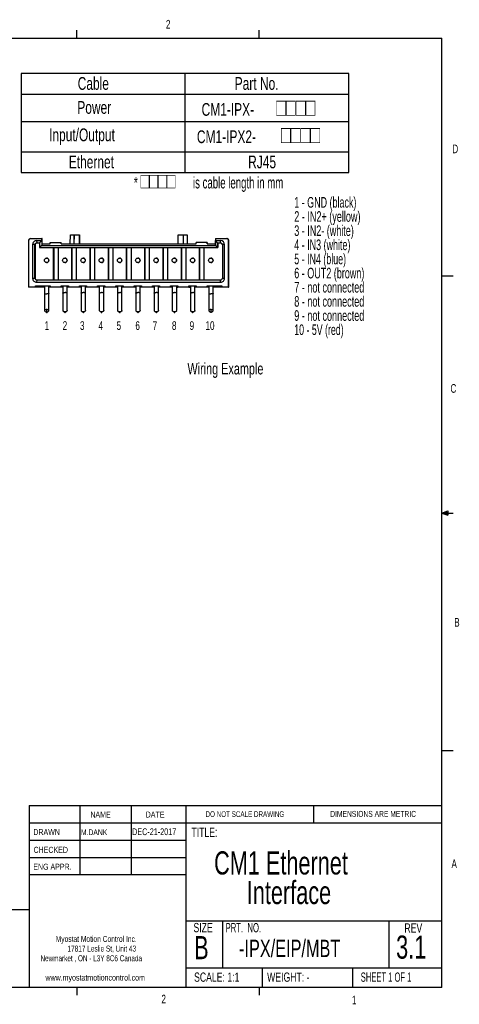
# Model space of a CAD drawing. Extents: x 11 to 421, y 5 to 275.
# Tile 17 of 17: x 300 to 421, y 5 to 275. Entities that reach past the tile are written whole.
import ezdxf
from ezdxf.enums import TextEntityAlignment as Align

# ---------------------------------------------------------------- set-up
doc = ezdxf.new("R2010")
doc.units = 0
doc.layers.get('0').update_dxf_attribs({"linetype": 'CONTINUOUS'})

# ---------------------------------------------------------------- blocks, each defined once
blk = doc.blocks.new('SW_NOTE_0')
at = {"color": 0, "linetype": 'CONTINUOUS'}
for s, width, p in [('1 - GND (black)', 0.63, (0, 0)), ('2 - IN2+ (yellow)', 0.638235, (0, -3.88)), ('3 - IN2- (white)', 0.634375, (0, -7.76)), ('4 - IN3 (white)', 0.63, (0, -11.64)), ('5 - IN4 (blue)', 0.625, (0, -15.52)), ('6 - OUT2 (brown)', 0.634375, (0, -19.4)), ('7 - not connected', 0.638235, (0, -23.28)), ('8 - not connected', 0.638235, (0, -27.16)), ('9 - not connected', 0.638235, (0, -31.04)), ('10 - 5V (red)', 0.619231, (0, -34.92))]:
    blk.add_text(s, height=2.9104, dxfattribs=dict(at, width=width)).set_placement(p, align=Align.BOTTOM_LEFT)
blk = doc.blocks.new('SW_NOTE_1')
at = {"color": 0, "linetype": 'CONTINUOUS'}
for s, height, width, p in [('□□□□', 4.233, 0.7, (1.86, -0.31)), ('*', 3.17, 0.7, (0, 0)), (' is cable length in mm', 3.175, 0.620455, (15.5, 0))]:
    blk.add_text(s, height=height, dxfattribs=dict(at, width=width)).set_placement(p, align=Align.BOTTOM_LEFT)
blk = doc.blocks.new('SW_NOTE_2')
at = {"color": 0, "linetype": 'CONTINUOUS'}
for s, width, p in [('Myostat Motion Control Inc.', 0.661111, (0, 0)), ('17817 Leslie St, Unit 43', 0.641667, (3.23, -2.65)), ('Newmarket , ON - L3Y 8C6 Canada', 0.632258, (-4.18, -5.3)), ('www.myostatmotioncontrol.com', 0.7, (-2.82, -10.6))]:
    blk.add_text(s, height=1.651, dxfattribs=dict(at, width=width)).set_placement(p, align=Align.BOTTOM_LEFT)
blk = doc.blocks.new('SW_NOTE_4')
at = {"color": 0, "linetype": 'CONTINUOUS', "width": 0.7}
for s, p in [('CM1 Ethernet', (0, 0)), ('Interface', (8.96, -8.11))]:
    blk.add_text(s, height=6.35, dxfattribs=at).set_placement(p, align=Align.BOTTOM_LEFT)
blk = doc.blocks.new('SW_TABLEANNOTATION_0')
at = {"color": 0, "linetype": 'CONTINUOUS'}
for p, q in [((0, 0), (0, -27.19)), ((89.76, 0), (0, 0)), ((44.88, 0), (44.88, -27.19)), ((89.76, -27.19), (89.76, 0)), ((0, -5.67), (89.76, -5.67)), ((0, -13.17), (89.76, -13.17)), ((0, -21.52), (89.76, -21.52)), ((0, -27.19), (89.76, -27.19))]:
    blk.add_line(p, q, dxfattribs=at)
at = {"color": 0, "linetype": 'CONTINUOUS', "width": 0.7}
for s, height, p in [('Cable', 3.5, (15.48, -5.53)), ('Part No.', 3.5, (58.5, -5.53)), ('Power', 3.5, (15.37, -12.11)), ('CM1-IPX-', 3.5, (49.43, -12.65)), ('□□□□', 4.763, (69.86, -13.02)), ('Input/Output', 3.5, (7.63, -19.61)), ('CM1-IPX2-', 3.5, (48.14, -20.14)), ('□□□□', 4.763, (71.15, -20.52)), ('Ethernet', 3.5, (13.03, -27.05)), ('RJ45', 3.5, (62.19, -27.05))]:
    blk.add_text(s, height=height, dxfattribs=at).set_placement(p, align=Align.BOTTOM_LEFT)

msp = doc.modelspace()

# ---------------------------------------------------------------- linework, layer by layer
at = {"color": 7, "linetype": 'CONTINUOUS'}
for p, q in [((15.9068, 270.3087), (415.9568, 270.3087)), ((315.9379, 270.3087), (315.9379, 272.4626)), ((365.9442, 270.3087), (365.9442, 272.4626)), ((415.9568, 9.9587), (415.9568, 270.3087)), ((314.1936, 213.8434), (314.2026, 216.3434)), ((314.2026, 216.3434), (315.2026, 216.3434)), ((315.2026, 216.3434), (315.1936, 213.8434)), ((315.2014, 213.8434), (315.2066, 216.3434)), ((315.2066, 216.3434), (315.2026, 216.3434)), ((315.2066, 216.3434), (316.7066, 216.3434)), ((316.7066, 216.3434), (316.7013, 213.8434)), ((316.7091, 216.3434), (316.7066, 216.3434)), ((316.7091, 213.8434), (316.7091, 216.3434)), ((343.7011, 213.8434), (343.7064, 216.3434)), ((343.7064, 216.3434), (345.2023, 216.3434)), ((345.1934, 213.8434), (345.2023, 216.3434)), ((345.2023, 216.3434), (346.2023, 216.3434)), ((346.2023, 216.3434), (346.1934, 213.8434)), ((346.2088, 216.3434), (346.2023, 216.3434)), ((346.2088, 216.3434), (346.2088, 213.8434)), ((302.7663, 214.8434), (302.7663, 201.9434)), ((303.2663, 215.3434), (306.3662, 215.3434)), ((303.8663, 213.6434), (303.8663, 204.4434)), ((304.4687, 213.6434), (303.8663, 213.6434)), ((304.4687, 204.4434), (304.4687, 213.6434)), ((304.4687, 213.6434), (304.5232, 213.6434)), ((304.5232, 213.6434), (304.5232, 204.4434)), ((304.9663, 214.7434), (306.3662, 214.7434)), ((304.9663, 214.7434), (304.9687, 214.1434)), ((304.9687, 214.1434), (305.7687, 214.1434)), ((306.3662, 214.7434), (305.7687, 214.1434)), ((305.7687, 214.1434), (305.7687, 212.8434)), ((306.3662, 213.4434), (305.7687, 212.8434)), ((306.3662, 214.7434), (306.3662, 215.3434)), ((306.4366, 215.3434), (306.3662, 215.3434)), ((306.3662, 214.7434), (306.3662, 213.8434)), ((306.3662, 213.8434), (306.3662, 213.4434)), ((306.3662, 213.8434), (308.6662, 213.8434)), ((306.3662, 213.4434), (353.9658, 213.4434)), ((306.4366, 213.8434), (306.4366, 215.3434)), ((308.6662, 214.2034), (311.6662, 214.2034)), ((308.6662, 213.8434), (308.6662, 214.2034)), ((311.6662, 213.8434), (311.6662, 214.2034)), ((311.6888, 214.2034), (311.6662, 214.2034)), ((311.6662, 213.8434), (348.6659, 213.8434)), ((311.6888, 213.8434), (311.6888, 214.2034)), ((348.6659, 213.8434), (348.6659, 214.2034)), ((351.6659, 214.2034), (348.6659, 214.2034)), ((351.6659, 214.2034), (351.6659, 213.8434)), ((351.6659, 214.2034), (351.6884, 214.2034)), ((351.6659, 213.8434), (353.9658, 213.8434)), ((351.6884, 213.8434), (351.6884, 214.2034)), ((353.9658, 215.3434), (353.9658, 214.7434)), ((353.9658, 215.3434), (357.0658, 215.3434)), ((353.9658, 214.7434), (355.3658, 214.7434)), ((354.5683, 214.1434), (353.9658, 214.7434)), ((353.9658, 213.8434), (353.9658, 214.7434)), ((353.9658, 213.4434), (353.9658, 213.8434)), ((353.9658, 213.4434), (354.5683, 212.8434)), ((354.5683, 214.1434), (355.3683, 214.1434)), ((354.5683, 212.8434), (354.5683, 214.1434)), ((354.6228, 214.1434), (354.6228, 212.8434)), ((355.3683, 214.1434), (355.3658, 214.7434)), ((356.4658, 213.6434), (355.8683, 213.6434)), ((355.8683, 213.6434), (355.8683, 204.4434)), ((356.4658, 204.4434), (356.4658, 213.6434)), ((357.0658, 215.3434), (357.1362, 215.3434)), ((357.5658, 201.9434), (357.5658, 214.8434)), ((357.6362, 214.8434), (357.5658, 214.8434)), ((357.6362, 211.6434), (357.6362, 214.8434)), ((305.7687, 212.8434), (354.5683, 212.8434)), ((309.6232, 203.9434), (309.6232, 212.8434)), ((309.6313, 212.8434), (309.6313, 203.9434)), ((310.8232, 212.8434), (310.8232, 203.9434)), ((314.6231, 203.9434), (314.6231, 212.8434)), ((314.6313, 212.8434), (314.6313, 203.9434)), ((315.8231, 212.8434), (315.8231, 203.9434)), ((319.6231, 203.9434), (319.6231, 212.8434)), ((319.6312, 212.8434), (319.6312, 203.9434)), ((320.8231, 212.8434), (320.8231, 203.9434)), ((324.623, 203.9434), (324.623, 212.8434)), ((324.6312, 212.8434), (324.6312, 203.9434)), ((325.823, 212.8434), (325.823, 203.9434)), ((329.623, 203.9434), (329.623, 212.8434)), ((329.6311, 212.8434), (329.6311, 203.9434)), ((330.823, 212.8434), (330.823, 203.9434)), ((334.623, 203.9434), (334.623, 212.8434)), ((334.6311, 212.8434), (334.6311, 203.9434)), ((335.823, 212.8434), (335.823, 203.9434)), ((339.6229, 203.9434), (339.6229, 212.8434)), ((339.6311, 212.8434), (339.6311, 203.9434)), ((340.8229, 212.8434), (340.8229, 203.9434)), ((344.6229, 203.9434), (344.6229, 212.8434)), ((344.631, 212.8434), (344.631, 203.9434)), ((345.8229, 212.8434), (345.8229, 203.9434)), ((349.6228, 203.9434), (349.6228, 212.8434)), ((349.631, 212.8434), (349.631, 203.9434)), ((350.8228, 212.8434), (350.8228, 203.9434)), ((354.5683, 212.8434), (354.6228, 212.8434)), ((357.6334, 202.3434), (357.6334, 211.6434)), ((357.6334, 211.6434), (357.6362, 211.6434)), ((307.7232, 209.9434), (307.6906, 209.9434)), ((307.6906, 208.7434), (307.7232, 208.7434)), ((312.7231, 209.9434), (312.6906, 209.9434)), ((312.6906, 208.7434), (312.7231, 208.7434)), ((317.7231, 209.9434), (317.6906, 209.9434)), ((317.6906, 208.7434), (317.7231, 208.7434)), ((322.7231, 209.9434), (322.6905, 209.9434)), ((322.6905, 208.7434), (322.7231, 208.7434)), ((327.723, 209.9434), (327.6905, 209.9434)), ((327.6905, 208.7434), (327.723, 208.7434)), ((332.723, 209.9434), (332.6904, 209.9434)), ((332.6904, 208.7434), (332.723, 208.7434)), ((337.7229, 209.9434), (337.6904, 209.9434)), ((337.6904, 208.7434), (337.7229, 208.7434)), ((342.7229, 209.9434), (342.6904, 209.9434)), ((342.6904, 208.7434), (342.7229, 208.7434)), ((347.7229, 209.9434), (347.6903, 209.9434)), ((347.6903, 208.7434), (347.7229, 208.7434)), ((352.7228, 209.9434), (352.6903, 209.9434)), ((352.6903, 208.7434), (352.7228, 208.7434)), ((303.8663, 204.4434), (304.4687, 204.4434)), ((304.5232, 204.4434), (304.4687, 204.4434)), ((304.9687, 203.9434), (304.9663, 203.3434)), ((304.9663, 203.3434), (355.3658, 203.3434)), ((355.3683, 203.9434), (304.9687, 203.9434)), ((355.3658, 203.3434), (355.3683, 203.9434)), ((355.8683, 204.4434), (356.4658, 204.4434)), ((415.9568, 205.1124), (419.1318, 205.1124)), ((304.6663, 201.9434), (302.7663, 201.9434)), ((304.6663, 202.3434), (308.6662, 202.3434)), ((304.6663, 201.9434), (304.6663, 202.3434)), ((306.6744, 201.9434), (304.6663, 201.9434)), ((306.6744, 202.3434), (306.6744, 201.9434)), ((306.6959, 201.9434), (306.6744, 201.9434)), ((306.6959, 202.3434), (306.6959, 201.9434)), ((306.9273, 201.9434), (306.6959, 201.9434)), ((306.9273, 201.9434), (306.9273, 202.3434)), ((306.9493, 201.9434), (306.9273, 201.9434)), ((306.9493, 202.3434), (306.9493, 201.9434)), ((307.1391, 202.3434), (307.1391, 200.3427)), ((308.3391, 200.344), (308.3391, 202.3434)), ((308.5273, 202.3434), (308.5273, 201.9434)), ((308.6662, 201.9434), (308.5273, 201.9434)), ((308.6662, 202.3434), (308.6662, 201.9434)), ((311.6662, 201.9434), (308.6662, 201.9434)), ((311.6662, 202.3434), (313.6662, 202.3434)), ((311.6662, 201.9434), (311.6662, 202.3434)), ((311.6959, 201.9434), (311.6662, 201.9434)), ((311.6959, 202.3434), (311.6959, 201.9434)), ((311.9272, 201.9434), (311.6959, 201.9434)), ((311.9272, 201.9434), (311.9272, 202.3434)), ((311.9493, 201.9434), (311.9272, 201.9434)), ((311.9493, 202.3434), (311.9493, 201.9434)), ((312.139, 202.3434), (312.139, 200.344)), ((313.339, 200.3427), (313.339, 202.3434)), ((313.5272, 202.3434), (313.5272, 201.9434)), ((313.6662, 201.9434), (313.5272, 201.9434)), ((313.6662, 202.3434), (313.6662, 201.9434)), ((316.6662, 201.9434), (313.6662, 201.9434)), ((316.6662, 202.3434), (318.6661, 202.3434)), ((316.6662, 201.9434), (316.6662, 202.3434)), ((316.6959, 201.9434), (316.6662, 201.9434)), ((316.6959, 202.3434), (316.6959, 201.9434)), ((316.9272, 201.9434), (316.6959, 201.9434)), ((316.9272, 201.9434), (316.9272, 202.3434)), ((316.9493, 201.9434), (316.9272, 201.9434)), ((316.9493, 202.3434), (316.9493, 201.9434)), ((317.139, 202.3434), (317.139, 200.344)), ((318.339, 200.3427), (318.339, 202.3434)), ((318.5272, 202.3434), (318.5272, 201.9434)), ((318.6661, 201.9434), (318.5272, 201.9434)), ((318.6661, 202.3434), (318.6661, 201.9434)), ((321.6661, 201.9434), (318.6661, 201.9434)), ((321.6661, 202.3434), (323.6661, 202.3434)), ((321.6661, 201.9434), (321.6661, 202.3434)), ((321.6958, 201.9434), (321.6661, 201.9434)), ((321.6958, 202.3434), (321.6958, 201.9434)), ((321.9271, 201.9434), (321.6958, 201.9434)), ((321.9271, 201.9434), (321.9271, 202.3434)), ((321.9492, 201.9434), (321.9271, 201.9434)), ((321.9492, 202.3434), (321.9492, 201.9434)), ((322.1389, 202.3434), (322.1389, 200.344)), ((323.3389, 200.3427), (323.3389, 202.3434)), ((323.5271, 202.3434), (323.5271, 201.9434)), ((323.6661, 201.9434), (323.5271, 201.9434)), ((323.6661, 202.3434), (323.6661, 201.9434)), ((326.6661, 201.9434), (323.6661, 201.9434)), ((326.6661, 202.3434), (328.6661, 202.3434)), ((326.6661, 201.9434), (326.6661, 202.3434)), ((326.6958, 201.9434), (326.6661, 201.9434)), ((326.6958, 202.3434), (326.6958, 201.9434)), ((326.9271, 201.9434), (326.6958, 201.9434)), ((326.9271, 201.9434), (326.9271, 202.3434)), ((326.9492, 201.9434), (326.9271, 201.9434)), ((326.9492, 202.3434), (326.9492, 201.9434)), ((327.1389, 202.3434), (327.1389, 200.344)), ((328.3389, 200.3427), (328.3389, 202.3434)), ((328.5271, 202.3434), (328.5271, 201.9434)), ((328.6661, 201.9434), (328.5271, 201.9434)), ((328.6661, 202.3434), (328.6661, 201.9434)), ((331.666, 201.9434), (328.6661, 201.9434)), ((331.666, 202.3434), (333.666, 202.3434)), ((331.666, 201.9434), (331.666, 202.3434)), ((331.6957, 201.9434), (331.666, 201.9434)), ((331.6957, 202.3434), (331.6957, 201.9434)), ((331.9271, 201.9434), (331.6957, 201.9434)), ((331.9271, 201.9434), (331.9271, 202.3434)), ((331.9491, 201.9434), (331.9271, 201.9434)), ((331.9491, 202.3434), (331.9491, 201.9434)), ((332.1389, 202.3434), (332.1389, 200.344)), ((333.3389, 200.3427), (333.3389, 202.3434)), ((333.527, 202.3434), (333.527, 201.9434)), ((333.666, 201.9434), (333.527, 201.9434)), ((333.666, 202.3434), (333.666, 201.9434)), ((336.666, 201.9434), (333.666, 201.9434)), ((336.666, 202.3434), (338.666, 202.3434)), ((336.666, 201.9434), (336.666, 202.3434)), ((336.6957, 201.9434), (336.666, 201.9434)), ((336.6957, 202.3434), (336.6957, 201.9434)), ((336.927, 201.9434), (336.6957, 201.9434)), ((336.927, 201.9434), (336.927, 202.3434)), ((336.9491, 201.9434), (336.927, 201.9434)), ((336.9491, 202.3434), (336.9491, 201.9434)), ((337.1388, 202.3434), (337.1388, 200.344)), ((338.3388, 200.3427), (338.3388, 202.3434)), ((338.527, 202.3434), (338.527, 201.9434)), ((338.666, 201.9434), (338.527, 201.9434)), ((338.666, 202.3434), (338.666, 201.9434)), ((341.6659, 201.9434), (338.666, 201.9434)), ((341.6659, 202.3434), (343.6659, 202.3434)), ((341.6659, 201.9434), (341.6659, 202.3434)), ((341.6956, 201.9434), (341.6659, 201.9434)), ((341.6956, 202.3434), (341.6956, 201.9434)), ((341.927, 201.9434), (341.6956, 201.9434)), ((341.927, 201.9434), (341.927, 202.3434)), ((341.9491, 201.9434), (341.927, 201.9434)), ((341.9491, 202.3434), (341.9491, 201.9434)), ((342.1388, 202.3434), (342.1388, 200.344)), ((343.3388, 200.3427), (343.3388, 202.3434)), ((343.527, 202.3434), (343.527, 201.9434)), ((343.527, 201.9434), (343.6659, 201.9434)), ((343.6659, 202.3434), (343.6659, 201.9434)), ((346.6659, 201.9434), (343.6659, 201.9434)), ((346.6659, 202.3434), (348.6659, 202.3434)), ((346.6659, 201.9434), (346.6659, 202.3434)), ((346.6956, 201.9434), (346.6659, 201.9434)), ((346.6956, 202.3434), (346.6956, 201.9434)), ((346.6956, 201.9434), (346.9269, 201.9434)), ((346.9269, 201.9434), (346.9269, 202.3434)), ((346.949, 201.9434), (346.9269, 201.9434)), ((346.949, 202.3434), (346.949, 201.9434)), ((347.1387, 202.3434), (347.1387, 200.344)), ((348.3387, 200.3427), (348.3387, 202.3434)), ((348.5269, 202.3434), (348.5269, 201.9434)), ((348.6659, 201.9434), (348.5269, 201.9434)), ((348.6659, 202.3434), (348.6659, 201.9434)), ((351.6659, 201.9434), (348.6659, 201.9434)), ((351.6659, 202.3434), (355.6658, 202.3434)), ((351.6659, 201.9434), (351.6659, 202.3434)), ((351.6956, 201.9434), (351.6659, 201.9434)), ((351.6956, 202.3434), (351.6956, 201.9434)), ((351.9269, 201.9434), (351.6956, 201.9434)), ((351.9269, 201.9434), (351.9269, 202.3434)), ((351.949, 201.9434), (351.9269, 201.9434)), ((351.949, 201.9434), (351.949, 202.3434)), ((352.1387, 202.3434), (352.1387, 200.3427)), ((353.3387, 200.344), (353.3387, 202.3434)), ((353.5269, 202.3434), (353.5269, 201.9434)), ((353.674, 201.9434), (353.5269, 201.9434)), ((353.674, 202.3434), (353.674, 201.9434)), ((355.6658, 201.9434), (353.674, 201.9434)), ((355.6658, 202.3434), (355.6658, 201.9434)), ((357.5658, 201.9434), (355.6658, 201.9434)), ((357.5658, 201.9434), (357.5955, 201.9434)), ((357.5955, 202.3434), (357.6334, 202.3434)), ((357.5955, 201.9434), (357.5955, 202.3434)), ((307.7386, 195.2076), (307.7378, 195.8429)), ((312.7384, 195.0593), (312.736, 195.2389)), ((317.736, 195.2389), (317.7384, 195.0593)), ((322.7383, 195.0593), (322.736, 195.2389)), ((327.7383, 195.0593), (327.7359, 195.2389)), ((332.7383, 195.0593), (332.7359, 195.2389)), ((337.7382, 195.0593), (337.7358, 195.2389)), ((342.7358, 195.2389), (342.7382, 195.0593)), ((347.7381, 195.0593), (347.7358, 195.2389)), ((352.7374, 195.8429), (352.7382, 195.2076)), ((415.9568, 140.0249), (417.6632, 140.6348)), ((417.6632, 140.6348), (417.6632, 139.4514)), ((415.9568, 140.0249), (417.6632, 140.2545)), ((415.9568, 140.0249), (419.1318, 140.0249)), ((415.9568, 140.0249), (417.6632, 139.4514)), ((415.9568, 140.0249), (417.6632, 139.7631)), ((415.9568, 74.9374), (419.1318, 74.9374)), ((302.9194, 59.8531), (415.9568, 59.8531)), ((302.9194, 59.8531), (302.9194, 9.9587)), ((316.8169, 59.8531), (316.8169, 40.8031)), ((330.8352, 59.8531), (330.8352, 40.8031)), ((345.8853, 59.8531), (345.8853, 9.9587)), ((380.921, 55.0906), (380.921, 59.8531)), ((302.9194, 55.0906), (415.9568, 55.0906)), ((302.9194, 50.3281), (345.8853, 50.3281)), ((302.9194, 45.5656), (345.8853, 45.5656)), ((345.8853, 40.8031), (302.9194, 40.8031)), ((302.9194, 31.2781), (259.9535, 31.2781)), ((345.8853, 28.2432), (415.9568, 28.2432)), ((355.9321, 28.2432), (355.9321, 15.366)), ((401.4296, 28.2432), (401.4296, 15.366)), ((345.8853, 15.366), (415.9568, 15.366)), ((366.793, 15.366), (366.793, 9.9587)), ((391.4795, 15.366), (391.4795, 9.9587)), ((415.9568, 9.9587), (15.9068, 9.9587)), ((315.9379, 9.9587), (315.9379, 7.8048)), ((365.9442, 9.9587), (365.9442, 7.8048))]:
    msp.add_line(p, q, dxfattribs=at)
at = {"color": 7, "linetype": 'CONTINUOUS', "flags": 128}
for points in [[(307.139, 200.3412), (307.1395, 200.1413), (307.1402, 199.7827), (307.1407, 199.4505), (307.1411, 199.1495), (307.1414, 198.8828), (307.1416, 198.653), (307.1417, 198.4616), (307.1418, 198.2842), (307.1419, 198.0671), (307.1419, 197.8083), (307.1419, 197.5084), (307.1418, 197.1685), (307.1415, 196.7906), (307.1412, 196.3782), (307.1406, 195.9364), (307.1399, 195.5454)], [(308.3391, 200.3434), (308.321, 200.3045), (308.3114, 200.2951), (308.302, 200.2875), (308.2938, 200.2817), (308.2565, 200.2609), (308.2128, 200.2428), (308.1654, 200.2276), (308.0681, 200.2051), (307.9606, 200.189), (307.8484, 200.1795), (307.7366, 200.1765)], [(308.3399, 195.5421), (308.3405, 195.8705), (308.341, 196.2461), (308.3414, 196.5909), (308.3416, 196.9011), (308.3418, 197.1741), (308.3419, 197.4081), (308.3419, 197.6021), (308.3419, 197.7811), (308.3419, 197.9994), (308.3418, 198.2581), (308.3416, 198.5561), (308.3414, 198.8915), (308.341, 199.2612), (308.3404, 199.6609), (308.3396, 200.0843), (308.339, 200.3427)], [(312.139, 200.343), (312.1386, 200.1447), (312.1379, 199.7859), (312.1374, 199.4535), (312.137, 199.152), (312.1367, 198.885), (312.1365, 198.6548), (312.1364, 198.463), (312.1363, 198.2853), (312.1362, 198.0677), (312.1362, 197.8085), (312.1362, 197.508), (312.1363, 197.1674), (312.1365, 196.789), (312.1369, 196.3762), (312.1375, 195.934), (312.1382, 195.5424)], [(312.139, 200.3434), (312.1531, 200.3784), (312.1824, 200.4036), (312.2182, 200.4229), (312.2612, 200.4398), (312.3094, 200.4542), (312.3547, 200.465), (312.4036, 200.4743), (312.5095, 200.4886), (312.622, 200.4972), (312.7366, 200.5002)], [(313.339, 200.3434), (313.3321, 200.367), (313.3155, 200.3871), (313.2938, 200.4036), (313.2363, 200.4317), (313.1652, 200.4542), (313.0696, 200.4744), (312.9628, 200.4888), (312.8502, 200.4974), (312.7366, 200.5002)], [(313.3382, 195.5451), (313.3376, 195.8731), (313.3371, 196.2485), (313.3367, 196.5929), (313.3364, 196.9027), (313.3363, 197.1752), (313.3362, 197.4087), (313.3362, 197.6024), (313.3362, 197.781), (313.3362, 197.9989), (313.3363, 198.2571), (313.3364, 198.5546), (313.3367, 198.8894), (313.3371, 199.2586), (313.3377, 199.6579), (313.3384, 200.081), (313.339, 200.3408)], [(317.139, 200.343), (317.1385, 200.1447), (317.1378, 199.7859), (317.1373, 199.4535), (317.1369, 199.152), (317.1366, 198.885), (317.1365, 198.6548), (317.1363, 198.463), (317.1362, 198.2853), (317.1362, 198.0677), (317.1361, 197.8085), (317.1362, 197.508), (317.1363, 197.1674), (317.1365, 196.789), (317.1369, 196.3762), (317.1375, 195.934), (317.1381, 195.5424)], [(317.139, 200.3434), (317.153, 200.3784), (317.1823, 200.4036), (317.2181, 200.4229), (317.2612, 200.4398), (317.3094, 200.4542), (317.3547, 200.465), (317.4035, 200.4743), (317.5094, 200.4886), (317.622, 200.4972), (317.7365, 200.5002)], [(318.339, 200.3434), (318.3321, 200.367), (318.3155, 200.3871), (318.2938, 200.4036), (318.2362, 200.4317), (318.1652, 200.4542), (318.0695, 200.4744), (317.9628, 200.4888), (317.8502, 200.4974), (317.7365, 200.5002)], [(318.3381, 195.5451), (318.3375, 195.8731), (318.337, 196.2485), (318.3367, 196.5929), (318.3364, 196.9027), (318.3362, 197.1752), (318.3362, 197.4087), (318.3361, 197.6024), (318.3361, 197.781), (318.3361, 197.9989), (318.3362, 198.2571), (318.3364, 198.5546), (318.3366, 198.8894), (318.337, 199.2586), (318.3376, 199.6579), (318.3384, 200.081), (318.339, 200.3408)], [(322.139, 200.343), (322.1385, 200.1447), (322.1378, 199.7859), (322.1373, 199.4535), (322.1369, 199.152), (322.1366, 198.885), (322.1364, 198.6548), (322.1363, 198.463), (322.1362, 198.2853), (322.1361, 198.0677), (322.1361, 197.8085), (322.1361, 197.508), (322.1362, 197.1674), (322.1364, 196.789), (322.1368, 196.3762), (322.1374, 195.934), (322.1381, 195.5424)], [(322.1389, 200.3434), (322.153, 200.3784), (322.1823, 200.4036), (322.2181, 200.4229), (322.2611, 200.4398), (322.3093, 200.4542), (322.3546, 200.465), (322.4035, 200.4743), (322.5094, 200.4886), (322.622, 200.4972), (322.7365, 200.5002)], [(323.3389, 200.3434), (323.332, 200.367), (323.3155, 200.3871), (323.2937, 200.4036), (323.2362, 200.4317), (323.1651, 200.4542), (323.0695, 200.4744), (322.9628, 200.4888), (322.8502, 200.4974), (322.7365, 200.5002)], [(323.3381, 195.5451), (323.3375, 195.8731), (323.337, 196.2485), (323.3366, 196.5929), (323.3364, 196.9027), (323.3362, 197.1752), (323.3361, 197.4087), (323.3361, 197.6024), (323.3361, 197.781), (323.3361, 197.9989), (323.3362, 198.2571), (323.3363, 198.5546), (323.3366, 198.8894), (323.337, 199.2586), (323.3376, 199.6579), (323.3384, 200.081), (323.339, 200.3408)], [(327.1389, 200.343), (327.1384, 200.1447), (327.1378, 199.7859), (327.1372, 199.4535), (327.1368, 199.152), (327.1366, 198.885), (327.1364, 198.6548), (327.1363, 198.463), (327.1362, 198.2853), (327.1361, 198.0677), (327.1361, 197.8085), (327.1361, 197.508), (327.1362, 197.1674), (327.1364, 196.789), (327.1368, 196.3762), (327.1374, 195.934), (327.1381, 195.5424)], [(327.1389, 200.3434), (327.153, 200.3784), (327.1822, 200.4036), (327.218, 200.4229), (327.2611, 200.4398), (327.3093, 200.4542), (327.3546, 200.465), (327.4035, 200.4743), (327.5093, 200.4886), (327.6219, 200.4972), (327.7365, 200.5002)], [(328.3389, 200.3434), (328.332, 200.367), (328.3154, 200.3871), (328.2937, 200.4036), (328.2361, 200.4317), (328.1651, 200.4542), (328.0694, 200.4744), (327.9627, 200.4888), (327.8501, 200.4974), (327.7365, 200.5002)], [(328.338, 195.5451), (328.3375, 195.8731), (328.3369, 196.2485), (328.3366, 196.5929), (328.3363, 196.9027), (328.3362, 197.1752), (328.3361, 197.4087), (328.336, 197.6024), (328.336, 197.781), (328.3361, 197.9989), (328.3361, 198.2571), (328.3363, 198.5546), (328.3366, 198.8894), (328.337, 199.2586), (328.3375, 199.6579), (328.3383, 200.081), (328.3389, 200.3408)], [(332.1389, 200.343), (332.1384, 200.1447), (332.1377, 199.7859), (332.1372, 199.4535), (332.1368, 199.152), (332.1365, 198.885), (332.1363, 198.6548), (332.1362, 198.463), (332.1361, 198.2853), (332.136, 198.0677), (332.136, 197.8085), (332.136, 197.508), (332.1361, 197.1674), (332.1364, 196.789), (332.1368, 196.3762), (332.1373, 195.934), (332.138, 195.5424)], [(332.1389, 200.3434), (332.1529, 200.3784), (332.1822, 200.4036), (332.218, 200.4229), (332.261, 200.4398), (332.3092, 200.4542), (332.3546, 200.465), (332.4034, 200.4743), (332.5093, 200.4886), (332.6219, 200.4972), (332.7364, 200.5002)], [(333.3388, 200.3434), (333.332, 200.367), (333.3154, 200.3871), (333.2937, 200.4036), (333.2361, 200.4317), (333.165, 200.4542), (333.0694, 200.4744), (332.9627, 200.4888), (332.8501, 200.4974), (332.7364, 200.5002)], [(333.338, 195.5451), (333.3374, 195.8731), (333.3369, 196.2485), (333.3365, 196.5929), (333.3363, 196.9027), (333.3361, 197.1752), (333.336, 197.4087), (333.336, 197.6024), (333.336, 197.781), (333.336, 197.9989), (333.3361, 198.2571), (333.3363, 198.5546), (333.3365, 198.8894), (333.3369, 199.2586), (333.3375, 199.6579), (333.3383, 200.081), (333.3389, 200.3408)], [(337.1388, 200.343), (337.1384, 200.1447), (337.1377, 199.7859), (337.1371, 199.4535), (337.1368, 199.152), (337.1365, 198.885), (337.1363, 198.6548), (337.1362, 198.463), (337.1361, 198.2853), (337.136, 198.0677), (337.136, 197.8085), (337.136, 197.508), (337.1361, 197.1674), (337.1363, 196.789), (337.1367, 196.3762), (337.1373, 195.934), (337.138, 195.5424)], [(337.1388, 200.3434), (337.1529, 200.3784), (337.1822, 200.4036), (337.218, 200.4229), (337.261, 200.4398), (337.3092, 200.4542), (337.3545, 200.465), (337.4034, 200.4743), (337.5092, 200.4886), (337.6218, 200.4972), (337.7364, 200.5002)], [(338.3388, 200.3434), (338.3319, 200.367), (338.3153, 200.3871), (338.2936, 200.4036), (338.236, 200.4317), (338.165, 200.4542), (338.0694, 200.4744), (337.9626, 200.4888), (337.85, 200.4974), (337.7364, 200.5002)], [(338.338, 195.5451), (338.3374, 195.8731), (338.3369, 196.2485), (338.3365, 196.5929), (338.3362, 196.9027), (338.3361, 197.1752), (338.336, 197.4087), (338.336, 197.6024), (338.336, 197.781), (338.336, 197.9989), (338.3361, 198.2571), (338.3362, 198.5546), (338.3365, 198.8894), (338.3369, 199.2586), (338.3375, 199.6579), (338.3382, 200.081), (338.3388, 200.3408)], [(342.1388, 200.343), (342.1383, 200.1447), (342.1376, 199.7859), (342.1371, 199.4535), (342.1367, 199.152), (342.1364, 198.885), (342.1363, 198.6548), (342.1361, 198.463), (342.136, 198.2853), (342.136, 198.0677), (342.1359, 197.8085), (342.1359, 197.508), (342.1361, 197.1674), (342.1363, 196.789), (342.1367, 196.3762), (342.1372, 195.934), (342.1379, 195.5424)], [(342.1388, 200.3434), (342.1528, 200.3784), (342.1821, 200.4036), (342.2179, 200.4229), (342.2609, 200.4398), (342.3092, 200.4542), (342.3545, 200.465), (342.4033, 200.4743), (342.5092, 200.4886), (342.6218, 200.4972), (342.7363, 200.5002)], [(343.3388, 200.3434), (343.3319, 200.367), (343.3153, 200.3871), (343.2936, 200.4036), (343.236, 200.4317), (343.165, 200.4542), (343.0693, 200.4744), (342.9626, 200.4888), (342.85, 200.4974), (342.7363, 200.5002)], [(343.3379, 195.5451), (343.3373, 195.8731), (343.3368, 196.2485), (343.3364, 196.5929), (343.3362, 196.9027), (343.336, 197.1752), (343.336, 197.4087), (343.3359, 197.6024), (343.3359, 197.781), (343.3359, 197.9989), (343.336, 198.2571), (343.3362, 198.5546), (343.3364, 198.8894), (343.3368, 199.2586), (343.3374, 199.6579), (343.3382, 200.081), (343.3388, 200.3408)], [(347.1387, 200.343), (347.1383, 200.1447), (347.1376, 199.7859), (347.1371, 199.4535), (347.1367, 199.152), (347.1364, 198.885), (347.1362, 198.6548), (347.1361, 198.463), (347.136, 198.2853), (347.1359, 198.0677), (347.1359, 197.8085), (347.1359, 197.508), (347.136, 197.1674), (347.1362, 196.789), (347.1366, 196.3762), (347.1372, 195.934), (347.1379, 195.5424)], [(347.1387, 200.3434), (347.1528, 200.3784), (347.1821, 200.4036), (347.2179, 200.4229), (347.2609, 200.4398), (347.3091, 200.4542), (347.3544, 200.465), (347.4033, 200.4743), (347.5092, 200.4886), (347.6217, 200.4972), (347.7363, 200.5002)], [(348.3387, 200.3434), (348.3318, 200.367), (348.3153, 200.3871), (348.2935, 200.4036), (348.236, 200.4317), (348.1649, 200.4542), (348.0693, 200.4744), (347.9626, 200.4888), (347.8499, 200.4974), (347.7363, 200.5002)], [(348.3379, 195.5451), (348.3373, 195.8731), (348.3368, 196.2485), (348.3364, 196.5929), (348.3362, 196.9027), (348.336, 197.1752), (348.3359, 197.4087), (348.3359, 197.6024), (348.3359, 197.781), (348.3359, 197.9989), (348.336, 198.2571), (348.3361, 198.5546), (348.3364, 198.8894), (348.3368, 199.2586), (348.3374, 199.6579), (348.3381, 200.081), (348.3387, 200.3408)], [(352.1387, 200.3412), (352.1391, 200.1413), (352.1398, 199.7827), (352.1404, 199.4505), (352.1407, 199.1495), (352.141, 198.8828), (352.1412, 198.653), (352.1413, 198.4616), (352.1414, 198.2842), (352.1415, 198.0671), (352.1415, 197.8083), (352.1415, 197.5084), (352.1414, 197.1685), (352.1412, 196.7906), (352.1408, 196.3782), (352.1402, 195.9364), (352.1395, 195.5454)], [(353.3387, 200.3434), (353.3206, 200.3045), (353.311, 200.2951), (353.3016, 200.2875), (353.2935, 200.2817), (353.2561, 200.2609), (353.2124, 200.2428), (353.165, 200.2276), (353.0678, 200.2051), (352.9602, 200.189), (352.848, 200.1795), (352.7362, 200.1765)], [(353.3395, 195.5421), (353.3401, 195.8705), (353.3406, 196.2461), (353.341, 196.5909), (353.3412, 196.9011), (353.3414, 197.1741), (353.3415, 197.4081), (353.3415, 197.6021), (353.3415, 197.7811), (353.3415, 197.9994), (353.3414, 198.2581), (353.3413, 198.5561), (353.341, 198.8915), (353.3406, 199.2612), (353.34, 199.6609), (353.3393, 200.0843), (353.3387, 200.3427)], [(307.7378, 195.8429), (307.5405, 195.8263), (307.365, 195.778), (307.2318, 195.7037), (307.1548, 195.6102), (307.1438, 195.5088), (307.2005, 195.4108), (307.2523, 195.374)], [(307.7386, 195.2076), (307.6783, 195.2025), (307.6367, 195.1908), (307.6053, 195.1728), (307.5877, 195.1505), (307.5857, 195.1267), (307.5993, 195.1034), (307.6289, 195.0823), (307.6693, 195.0677), (307.7204, 195.0599), (307.7396, 195.0593)], [(308.2312, 195.3703), (308.2444, 195.3776), (308.3233, 195.4706), (308.3368, 195.5721), (308.2825, 195.6704), (308.1665, 195.7531), (308.0024, 195.8127), (307.8091, 195.8408), (307.7378, 195.8429)], [(307.7396, 195.0593), (307.7886, 195.0632), (307.8344, 195.0754), (307.8706, 195.0953), (307.8897, 195.1184), (307.8924, 195.1445), (307.878, 195.1678), (307.8491, 195.1871), (307.8096, 195.2004), (307.7647, 195.2067), (307.7386, 195.2076)], [(312.736, 195.2389), (312.5445, 195.2548), (312.3682, 195.303), (312.2329, 195.378), (312.1544, 195.4714), (312.1453, 195.5426)], [(313.3303, 195.545), (313.3342, 195.5085), (313.2775, 195.4109), (313.1596, 195.327), (312.9942, 195.2687), (312.8, 195.2406), (312.736, 195.2389)], [(317.736, 195.2389), (317.5461, 195.2545), (317.3696, 195.3024), (317.2338, 195.3772), (317.1548, 195.4705), (317.1451, 195.5426)], [(318.3303, 195.545), (318.3342, 195.5087), (318.2776, 195.411), (318.1597, 195.3271), (317.9944, 195.2688), (317.8003, 195.2406), (317.736, 195.2389)], [(322.736, 195.2389), (322.5444, 195.2548), (322.3681, 195.303), (322.2328, 195.378), (322.1544, 195.4714), (322.1452, 195.5426)], [(323.3303, 195.545), (323.3341, 195.5085), (323.2774, 195.4109), (323.1595, 195.327), (322.9941, 195.2687), (322.8, 195.2406), (322.736, 195.2389)], [(327.7359, 195.2389), (327.5444, 195.2548), (327.3681, 195.303), (327.2327, 195.378), (327.1543, 195.4714), (327.1452, 195.5426)], [(328.3302, 195.545), (328.3341, 195.5085), (328.2774, 195.4109), (328.1594, 195.327), (327.9941, 195.2687), (327.7999, 195.2406), (327.7359, 195.2389)], [(332.7359, 195.2389), (332.5443, 195.2548), (332.3681, 195.303), (332.2327, 195.378), (332.1543, 195.4714), (332.1451, 195.5426)], [(333.3302, 195.545), (333.3341, 195.5085), (333.2773, 195.4109), (333.1594, 195.327), (332.994, 195.2687), (332.7999, 195.2406), (332.7359, 195.2389)], [(337.7358, 195.2389), (337.5443, 195.2548), (337.368, 195.303), (337.2326, 195.378), (337.1542, 195.4714), (337.1451, 195.5426)], [(338.3301, 195.545), (338.334, 195.5085), (338.2773, 195.4109), (338.1594, 195.327), (337.994, 195.2687), (337.7998, 195.2406), (337.7358, 195.2389)], [(342.7358, 195.2389), (342.5459, 195.2545), (342.3694, 195.3024), (342.2336, 195.3772), (342.1546, 195.4705), (342.1449, 195.5426)], [(343.3301, 195.545), (343.334, 195.5087), (343.2774, 195.411), (343.1595, 195.3271), (342.9942, 195.2688), (342.8, 195.2406), (342.7358, 195.2389)], [(347.7358, 195.2389), (347.5442, 195.2548), (347.3679, 195.303), (347.2326, 195.378), (347.1541, 195.4714), (347.145, 195.5426)], [(348.33, 195.545), (348.3339, 195.5085), (348.2772, 195.4109), (348.1593, 195.327), (347.9939, 195.2687), (347.7998, 195.2406), (347.7358, 195.2389)], [(352.7374, 195.8429), (352.5402, 195.8263), (352.3647, 195.7783), (352.2315, 195.7035), (352.1544, 195.6106), (352.1434, 195.5087), (352.2001, 195.411), (352.2525, 195.3737)], [(352.7393, 195.0593), (352.6905, 195.0631), (352.6443, 195.0755), (352.6082, 195.0949), (352.5884, 195.1186), (352.5851, 195.1437), (352.5996, 195.168), (352.6271, 195.1867), (352.6675, 195.2004), (352.7121, 195.2067), (352.7382, 195.2076)], [(353.2304, 195.3698), (353.2439, 195.3772), (353.3228, 195.4705), (353.3364, 195.5718), (353.2824, 195.6701), (353.1668, 195.7528), (353.0026, 195.8125), (352.8097, 195.8408), (352.7374, 195.8429)], [(352.7382, 195.2076), (352.7983, 195.2026), (352.8401, 195.191), (352.8718, 195.1729), (352.8898, 195.1509), (352.8922, 195.1271), (352.8795, 195.1039), (352.8502, 195.0826), (352.8106, 195.068), (352.759, 195.0599), (352.7393, 195.0593)]]:
    msp.add_lwpolyline(points, dxfattribs=at)
at = {"color": 7, "linetype": 'CONTINUOUS'}
for centre in [(307.6906, 209.3434), (312.6906, 209.3434), (317.6906, 209.3434), (322.6905, 209.3434), (327.6905, 209.3434), (332.6904, 209.3434), (337.6904, 209.3434), (342.6904, 209.3434), (347.6903, 209.3434), (352.6903, 209.3434)]:
    msp.add_circle(centre, 0.6, dxfattribs=at)
for centre, radius, start, end in [((303.2663, 214.8434), 0.5, 90.000237, 180.000237), ((304.9663, 213.6434), 1.1, 90.000215, 180.00026), ((304.9687, 213.6434), 0.5, 90.000237, 180.000237), ((305.0232, 213.6434), 0.5, 90.000237, 180.000237), ((355.3658, 213.6434), 1.1, 359.999785, 89.99974), ((355.3683, 213.6434), 0.5, 359.999763, 89.999763), ((357.0658, 214.8434), 0.5, 359.999763, 89.999763), ((357.1362, 214.8434), 0.5, 359.999763, 89.999763), ((307.7232, 209.3434), 0.6, 270.000349, 89.999651), ((312.7231, 209.3434), 0.6, 270.000349, 89.999651), ((317.7231, 209.3434), 0.6, 270.000349, 89.999651), ((322.7231, 209.3434), 0.6, 270.000349, 89.999651), ((327.723, 209.3434), 0.6, 270.000349, 89.999651), ((332.723, 209.3434), 0.6, 270.000349, 89.999651), ((337.7229, 209.3434), 0.6, 270.000349, 89.999651), ((342.7229, 209.3434), 0.6, 270.000349, 89.999651), ((347.7229, 209.3434), 0.6, 270.000349, 89.999651), ((352.7228, 209.3434), 0.6, 359.999759, 89.999767), ((352.7228, 209.3434), 0.6, 270.000212, 0.000262), ((304.9663, 204.4434), 1.1, 179.99974, 269.999785), ((304.9687, 204.4434), 0.5, 179.999763, 269.999763), ((305.0232, 204.4434), 0.5, 179.999763, 269.999763), ((355.3658, 204.4434), 1.1, 270.000215, 0.00026), ((355.3683, 204.4434), 0.5, 270.000237, 0.000237), ((307.6069, 200.865), 0.7007, 228.117905, 280.67232), ((352.6065, 200.865), 0.7007, 228.117808, 280.672417), ((280.0114, 159.2587), 45.231, 52.39973, 52.983208), ((336.0624, 158.1393), 46.4813, 126.773423, 127.340533), ((283.2717, 156.59), 48.407, 52.695646, 53.239567), ((312.7289, 195.2809), 0.2219, 237.078474, 272.449187), ((312.7506, 195.2641), 0.2052, 266.587912, 304.719012), ((341.7054, 157.6019), 47.2995, 127.006865, 127.564104), ((288.2889, 156.6128), 48.3785, 52.695465, 53.239714), ((317.726, 195.2621), 0.2032, 235.369834, 273.492165), ((317.7475, 195.2842), 0.2251, 267.667545, 302.756398), ((346.6884, 157.6241), 47.2715, 127.0067, 127.564269), ((293.2716, 156.59), 48.407, 52.695646, 53.239567), ((322.7289, 195.2809), 0.2219, 237.078474, 272.449187), ((322.7506, 195.2641), 0.2052, 266.587912, 304.719012), ((351.7053, 157.6019), 47.2995, 127.006865, 127.564104), ((298.2716, 156.59), 48.407, 52.695646, 53.239567), ((327.7288, 195.2809), 0.2219, 237.078474, 272.449187), ((327.7505, 195.2641), 0.2052, 266.587912, 304.719012), ((356.7053, 157.6019), 47.2995, 127.006865, 127.564104), ((303.2716, 156.59), 48.407, 52.695646, 53.239567), ((332.7288, 195.2809), 0.2219, 237.078474, 272.449187), ((332.7505, 195.2641), 0.2052, 266.587912, 304.719012), ((361.7052, 157.6019), 47.2995, 127.006865, 127.564104), ((308.2715, 156.59), 48.407, 52.695646, 53.239567), ((337.7287, 195.2809), 0.2219, 237.078474, 272.449187), ((337.7504, 195.2641), 0.2052, 266.587912, 304.719012), ((366.7052, 157.6019), 47.2995, 127.006865, 127.564104), ((313.2887, 156.6128), 48.3785, 52.695465, 53.239714), ((342.7258, 195.2621), 0.2032, 235.369834, 273.492165), ((342.7473, 195.2842), 0.2251, 267.667545, 302.756398), ((371.6882, 157.6241), 47.2715, 127.0067, 127.564269), ((318.2714, 156.59), 48.407, 52.695646, 53.239567), ((347.7287, 195.2809), 0.2219, 237.078474, 272.449187), ((347.7504, 195.2641), 0.2052, 266.587912, 304.719012), ((376.7051, 157.6019), 47.2995, 127.006865, 127.564104), ((323.7893, 157.6241), 47.2715, 52.435731, 52.9933), ((382.1888, 156.6128), 48.3785, 126.760286, 127.304535)]:
    msp.add_arc(centre, radius, start, end, dxfattribs=at)

# ---------------------------------------------------------------- block references
for name, p in [('SW_TABLEANNOTATION_0', (300.736, 260.5785)), ('SW_NOTE_1', (331.5776, 228.1102)), ('SW_NOTE_0', (375.5561, 222.9193)), ('SW_NOTE_4', (353.5846, 39.0199)), ('SW_NOTE_2', (310.1897, 21.9408))]:
    msp.add_blockref(name, p, dxfattribs=at)

# ---------------------------------------------------------------- texts
for s, height, width, p in [('2', 2.3813, 0.7, (340.3853, 272.1699)), ('D', 2.3813, 0.7, (418.8794, 238.0018)), ('1', 2.3813, 0.7, (307.1459, 189.5484)), ('2', 2.3813, 0.7, (312.0904, 189.5484)), ('3', 2.3813, 0.7, (316.8403, 189.5484)), ('4', 2.3813, 0.7, (321.9001, 189.5484)), ('5', 2.3813, 0.7, (326.8565, 189.5484)), ('6', 2.3813, 0.7, (332.0195, 189.5484)), ('7', 2.3813, 0.7, (336.7694, 189.5484)), ('8', 2.3813, 0.7, (342.0356, 189.5484)), ('9', 2.3813, 0.7, (346.8888, 189.5484)), ('10', 2.38125, 0.7, (351.2257, 189.5484)), ('Wiring Example', 3.175, 0.7, (346.2914, 177.1037)), ('C', 2.3813, 0.7, (418.368, 172.3194)), ('B', 2.3813, 0.7, (419.3916, 108.1592)), ('NAME', 1.651, 0.7, (319.6806, 56.0534)), ('DATE', 1.651, 0.7, (334.8453, 56.0534)), ('DO NOT SCALE DRAWING', 1.5875, 0.6475, (351.2507, 56.2122)), ('DIMENSIONS ARE METRIC', 1.651, 0.666667, (385.4163, 56.2211)), ('DRAWN', 1.651, 0.7, (304.0533, 51.2532)), ('M.DANK', 1.5875, 0.7, (317.1029, 51.2443)), ('DEC-21-2017', 1.852083, 0.7, (331.1175, 51.1664)), ('TITLE:', 2.54, 0.7, (347.3752, 50.4806)), ('CHECKED', 1.651, 0.7, (304.1075, 46.3672)), ('ENG APPR.', 1.651, 0.7, (304.034, 41.7312)), ('A', 2.3813, 0.7, (418.6449, 41.9551)), ('SIZE', 2.54, 0.7, (347.9364, 24.3425)), ('PRT.  NO.', 2.54, 0.622222, (356.7375, 24.3069)), ('REV', 2.54, 0.7, (405.7417, 24.2077)), ('3.1', 6.35, 0.7, (403.4716, 15.9366)), ('B', 6.35, 0.7, (348.1368, 15.7975)), ('-IPX/EIP/MBT', 4.7625, 0.7, (360.4298, 16.8515)), ('SCALE: 1:1', 2.54, 0.7, (348.1054, 10.7491)), ('WEIGHT: -', 2.54, 0.7, (368.1188, 10.7491)), ('SHEET 1 OF 1', 2.54, 0.6125, (393.7877, 10.7573)), ('2', 2.3813, 0.7, (339.1483, 4.8664)), ('1', 2.3813, 0.7, (391.3712, 4.5853))]:
    msp.add_text(s, height=height, dxfattribs=dict(at, width=width)).set_placement(p, align=Align.BOTTOM_LEFT)

doc.saveas('drawing.dxf')
